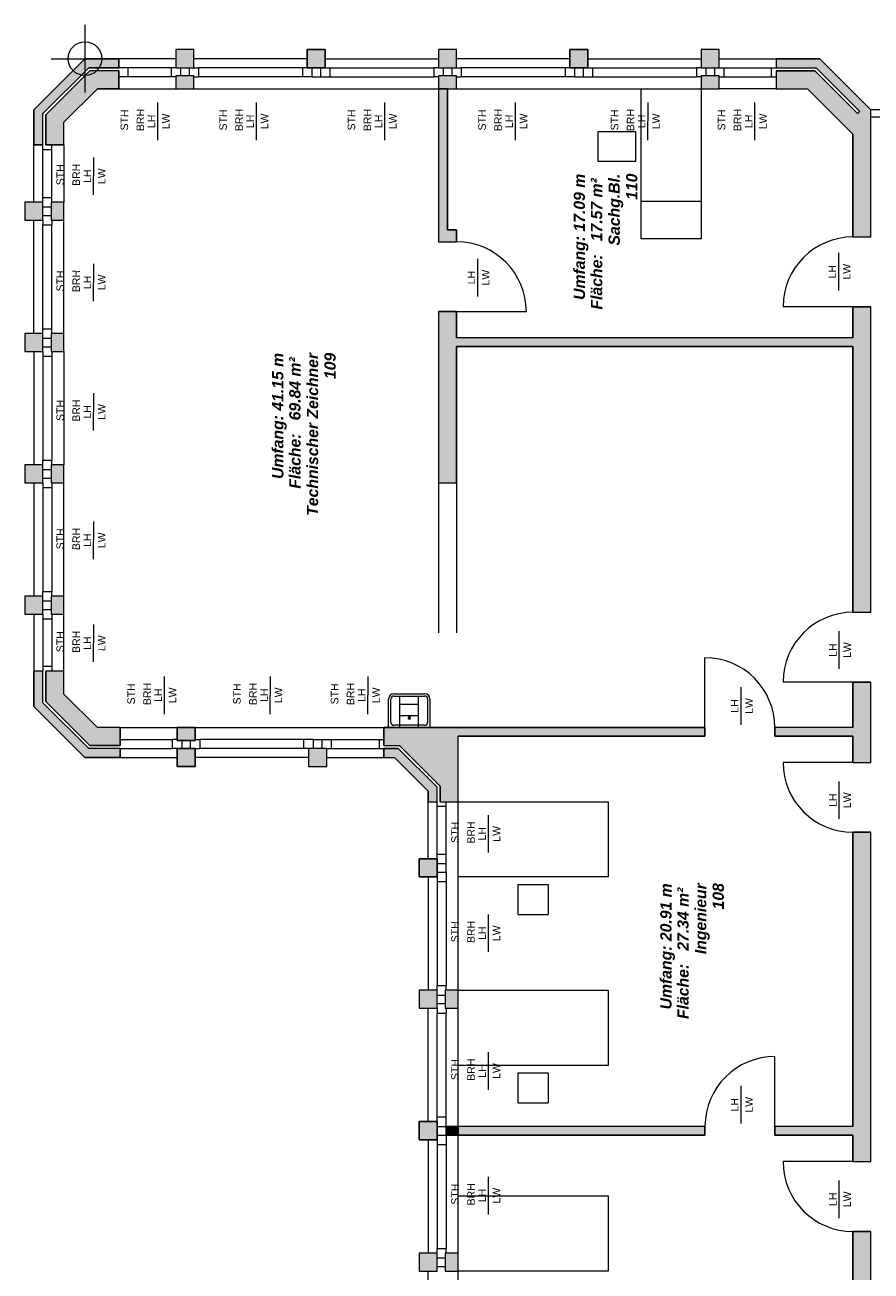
# Model space of a CAD drawing. Header units: metres. Extents: x -167 to 152, y -127 to 99.
# Tile 221 of 225: x 15 to 26, y 81 to 98. Entities that reach past the tile are written whole.
import ezdxf

# ---------------------------------------------------------------- set-up
doc = ezdxf.new("R2010")
doc.units = ezdxf.units.M
doc.linetypes.add('gestrichelt - 02', pattern=[4, 2, -2])
doc.layers.add('_OG 1 - B (3D)', color=7, linetype='Continuous', lineweight=9)
doc.layers.add('COE_Bestand-allg.', color=7, linetype='Continuous', lineweight=9)
doc.styles.add('Arial', font='arial.ttf')
doc.styles.add('Arial (bold italic)', font='arialbi.ttf')

# ---------------------------------------------------------------- blocks, each defined once
blk = doc.blocks.new('Group-17')
at = {"layer": 'COE_Bestand-allg.', "linetype": 'Continuous', "lineweight": 0, "transparency": 33554687}
for points in [[(17.135, 97.268), (17.135, 97.508), (16.895, 97.508), (16.895, 97.268)], [(18.885, 97.268), (18.885, 97.508), (18.645, 97.508), (18.645, 97.268)], [(20.635, 97.268), (20.635, 97.508), (20.395, 97.508), (20.395, 97.268)], [(22.385, 97.268), (22.385, 97.508), (22.145, 97.508), (22.145, 97.268)], [(24.135, 97.268), (24.135, 97.508), (23.895, 97.508), (23.895, 97.268)], [(15.735, 97.268), (16.135, 97.268), (16.135, 97.388), (15.685, 97.388), (15.005, 96.708), (15.005, 96.238), (15.125, 96.238), (15.125, 96.658)], [(26.155, 95.013), (26.155, 96.708), (25.475, 97.388), (24.895, 97.388), (24.895, 97.268), (25.425, 97.268), (26.005, 96.688), (25.977, 96.659), (25.409, 97.228), (24.895, 97.228), (24.895, 96.988), (25.309, 96.988), (25.915, 96.382), (25.915, 95.013)], [(15.851, 96.988), (16.135, 96.988), (16.135, 97.228), (15.751, 97.228), (15.165, 96.641), (15.165, 96.238), (15.405, 96.238), (15.405, 96.542)], [(17.135, 96.988), (17.135, 97.16), (16.895, 97.16), (16.895, 96.988)], [(20.635, 96.988), (20.635, 97.16), (20.395, 97.16), (20.395, 96.988)], [(24.135, 96.988), (24.135, 97.16), (23.895, 97.16), (23.895, 96.988)], [(20.635, 94.948), (20.635, 95.108), (20.515, 95.108), (20.515, 96.988), (20.395, 96.988), (20.395, 94.948)], [(15.125, 95.238), (15.125, 95.478), (14.885, 95.478), (14.885, 95.238)], [(15.405, 95.238), (15.405, 95.478), (15.233, 95.478), (15.233, 95.238)], [(20.635, 91.738), (20.635, 93.553), (25.915, 93.553), (25.915, 90.013), (26.155, 90.013), (26.155, 94.083), (25.915, 94.083), (25.915, 93.668), (20.635, 93.668), (20.635, 94.018), (20.395, 94.018), (20.395, 93.728), (20.395, 91.738)], [(15.125, 93.488), (15.125, 93.728), (14.885, 93.728), (14.885, 93.488)], [(15.405, 93.488), (15.405, 93.728), (15.233, 93.728), (15.233, 93.488)], [(15.125, 91.738), (15.125, 91.978), (14.885, 91.978), (14.885, 91.738)], [(15.405, 91.738), (15.405, 91.978), (15.233, 91.978), (15.233, 91.738)], [(15.125, 89.988), (15.125, 90.228), (14.885, 90.228), (14.885, 89.988)], [(15.405, 89.988), (15.405, 90.228), (15.233, 90.228), (15.233, 89.988)], [(16.155, 88.078), (16.155, 88.198), (15.735, 88.198), (15.125, 88.807), (15.125, 89.228), (15.005, 89.228), (15.005, 88.758), (15.685, 88.078)], [(16.155, 88.238), (16.155, 88.478), (15.851, 88.478), (15.405, 88.923), (15.405, 89.228), (15.165, 89.228), (15.165, 88.824), (15.751, 88.238)], [(26.155, 88.013), (26.155, 89.083), (25.915, 89.083), (25.915, 88.478), (24.875, 88.478), (24.875, 88.363), (25.915, 88.363), (25.915, 88.013)], [(17.155, 88.305), (17.155, 88.478), (16.915, 88.478), (16.915, 88.305)], [(20.655, 87.488), (20.655, 88.363), (23.945, 88.363), (23.945, 88.478), (19.665, 88.478), (19.665, 88.238), (19.876, 88.238), (20.415, 87.698), (20.415, 87.488)], [(17.155, 87.958), (17.155, 88.198), (16.915, 88.198), (16.915, 87.958)], [(18.905, 87.958), (18.905, 88.198), (18.665, 88.198), (18.665, 87.958)], [(20.255, 87.632), (20.255, 87.488), (20.375, 87.488), (20.375, 87.682), (19.859, 88.198), (19.665, 88.198), (19.665, 88.078), (19.809, 88.078)], [(26.155, 82.695), (26.155, 87.083), (25.915, 87.083), (25.915, 83.165), (24.875, 83.165), (24.875, 83.05), (25.915, 83.05), (25.915, 82.695)], [(20.375, 86.488), (20.375, 86.728), (20.135, 86.728), (20.135, 86.488)], [(20.375, 84.738), (20.375, 84.978), (20.135, 84.978), (20.135, 84.738)], [(20.655, 84.738), (20.655, 84.978), (20.483, 84.978), (20.483, 84.738)], [(20.375, 82.988), (20.375, 83.228), (20.135, 83.228), (20.135, 82.988)], [(20.655, 83.05), (20.655, 83.165), (20.495, 83.165), (20.495, 83.05)], [(23.945, 83.05), (23.945, 83.165), (20.655, 83.165), (20.655, 83.05)], [(26.155, 77.45), (26.155, 81.765), (25.915, 81.765), (25.915, 77.915), (24.875, 77.915), (24.875, 77.8), (25.915, 77.8), (25.915, 77.45)], [(20.375, 81.238), (20.375, 81.478), (20.135, 81.478), (20.135, 81.238)], [(20.655, 81.238), (20.655, 81.478), (20.483, 81.478), (20.483, 81.238)]]:
    blk.add_hatch(color=252, dxfattribs=at).paths.add_polyline_path(points)
at = {"layer": 'COE_Bestand-allg.', "color": 7, "linetype": 'Continuous', "lineweight": 9, "transparency": 33554687}
for p, q in [((15.685, 97.838), (15.685, 96.938)), ((15.685, 97.388), (15.005, 96.708)), ((15.235, 97.388), (16.135, 97.388)), ((16.135, 97.388), (15.685, 97.388)), ((16.895, 97.388), (16.135, 97.388)), ((16.135, 97.388), (16.135, 97.268)), ((18.645, 97.388), (17.135, 97.388)), ((18.885, 97.388), (20.395, 97.388)), ((22.145, 97.388), (20.635, 97.388)), ((22.385, 97.388), (23.895, 97.388)), ((24.135, 97.388), (24.895, 97.388)), ((24.895, 97.388), (25.475, 97.388)), ((24.895, 97.388), (24.895, 97.268)), ((25.475, 97.388), (26.155, 96.708)), ((15.735, 97.268), (15.125, 96.658)), ((15.751, 97.228), (15.165, 96.641)), ((16.135, 97.268), (15.735, 97.268)), ((16.135, 97.228), (15.751, 97.228)), ((16.26, 97.268), (16.135, 97.268)), ((16.135, 97.228), (16.135, 96.988)), ((16.26, 97.148), (16.135, 97.148)), ((16.832, 97.268), (16.26, 97.268)), ((16.26, 97.148), (16.26, 97.268)), ((16.832, 97.148), (16.26, 97.148)), ((16.895, 97.268), (16.832, 97.268)), ((16.832, 97.268), (16.832, 97.148)), ((16.895, 97.148), (16.832, 97.148)), ((16.958, 97.268), (16.958, 97.16)), ((17.073, 97.268), (17.073, 97.16)), ((17.135, 97.268), (17.198, 97.268)), ((17.135, 97.148), (17.198, 97.148)), ((18.582, 97.268), (17.198, 97.268)), ((17.198, 97.268), (17.198, 97.148)), ((18.582, 97.148), (17.198, 97.148)), ((18.645, 97.268), (18.582, 97.268)), ((18.582, 97.268), (18.582, 97.148)), ((18.708, 97.148), (18.582, 97.148)), ((18.708, 97.268), (18.708, 97.148)), ((18.708, 97.148), (18.823, 97.148)), ((18.823, 97.268), (18.823, 97.148)), ((18.823, 97.148), (18.948, 97.148)), ((18.885, 97.268), (18.948, 97.268)), ((18.948, 97.268), (20.332, 97.268)), ((18.948, 97.268), (18.948, 97.148)), ((18.948, 97.148), (20.332, 97.148)), ((20.395, 97.268), (20.332, 97.268)), ((20.332, 97.268), (20.332, 97.148)), ((20.395, 97.148), (20.332, 97.148)), ((20.458, 97.268), (20.458, 97.16)), ((20.573, 97.268), (20.573, 97.16)), ((20.635, 97.268), (20.698, 97.268)), ((20.635, 97.148), (20.698, 97.148)), ((22.082, 97.268), (20.698, 97.268)), ((20.698, 97.268), (20.698, 97.148)), ((22.082, 97.148), (20.698, 97.148)), ((22.145, 97.268), (22.082, 97.268)), ((22.082, 97.268), (22.082, 97.148)), ((22.208, 97.148), (22.082, 97.148)), ((22.208, 97.268), (22.208, 97.148)), ((22.208, 97.148), (22.323, 97.148)), ((22.323, 97.268), (22.323, 97.148)), ((22.323, 97.148), (22.448, 97.148)), ((22.385, 97.268), (22.448, 97.268)), ((22.448, 97.268), (23.832, 97.268)), ((22.448, 97.268), (22.448, 97.148)), ((22.448, 97.148), (23.832, 97.148)), ((23.895, 97.268), (23.832, 97.268)), ((23.832, 97.268), (23.832, 97.148)), ((23.895, 97.148), (23.832, 97.148)), ((23.958, 97.268), (23.958, 97.16)), ((24.073, 97.268), (24.073, 97.16)), ((24.135, 97.268), (24.198, 97.268)), ((24.135, 97.148), (24.198, 97.148)), ((24.198, 97.268), (24.895, 97.268)), ((24.198, 97.268), (24.198, 97.148)), ((24.198, 97.148), (24.895, 97.148)), ((24.833, 97.148), (24.833, 97.268)), ((24.895, 97.268), (25.425, 97.268)), ((24.895, 97.228), (25.409, 97.228)), ((24.895, 97.228), (24.895, 96.988)), ((25.409, 97.228), (25.977, 96.659)), ((25.425, 97.268), (26.005, 96.688)), ((15.851, 96.988), (15.405, 96.542)), ((16.135, 96.988), (15.851, 96.988)), ((16.135, 96.988), (16.895, 96.988)), ((17.135, 96.988), (20.395, 96.988)), ((20.395, 96.988), (20.395, 94.948)), ((20.515, 96.988), (20.515, 95.108)), ((20.635, 96.988), (23.895, 96.988)), ((24.895, 96.988), (24.135, 96.988)), ((24.895, 96.988), (25.309, 96.988)), ((25.309, 96.988), (25.915, 96.382)), ((16.654, 96.303), (16.656, 96.802)), ((17.969, 96.303), (17.971, 96.802)), ((19.679, 96.303), (19.681, 96.802)), ((21.419, 96.303), (21.421, 96.802)), ((23.184, 96.303), (23.186, 96.802)), ((24.609, 96.303), (24.611, 96.802)), ((15.005, 96.238), (15.005, 96.708)), ((15.125, 96.238), (15.125, 96.658)), ((15.165, 96.238), (15.165, 96.641)), ((26.005, 96.688), (25.977, 96.659)), ((28.16, 96.708), (26.155, 96.708)), ((26.155, 95.013), (26.155, 96.708)), ((15.405, 96.238), (15.405, 96.542)), ((28.16, 96.608), (26.155, 96.608)), ((25.915, 95.013), (25.915, 96.382)), ((15.005, 95.478), (15.005, 96.238)), ((15.125, 96.238), (15.005, 96.238)), ((15.125, 95.54), (15.125, 96.238)), ((15.245, 96.175), (15.125, 96.175)), ((15.405, 96.238), (15.165, 96.238)), ((15.245, 95.54), (15.245, 96.238)), ((15.405, 96.238), (15.405, 95.478)), ((15.799, 95.573), (15.801, 96.072)), ((15.125, 95.478), (15.125, 95.54)), ((15.125, 95.54), (15.245, 95.54)), ((15.245, 95.478), (15.245, 95.54)), ((23.095, 95.488), (23.895, 95.488)), ((15.125, 95.415), (15.233, 95.415)), ((15.125, 95.3), (15.233, 95.3)), ((15.005, 93.728), (15.005, 95.238)), ((15.125, 95.238), (15.125, 95.175)), ((15.125, 93.79), (15.125, 95.175)), ((15.125, 95.175), (15.245, 95.175)), ((15.245, 95.238), (15.245, 95.175)), ((15.245, 93.79), (15.245, 95.175)), ((15.405, 93.728), (15.405, 95.238)), ((20.515, 95.108), (20.635, 95.108)), ((20.635, 95.108), (20.635, 94.948)), ((25.915, 95.013), (26.155, 95.013)), ((20.395, 94.948), (20.635, 94.948)), ((25.726, 94.3), (25.726, 94.8)), ((15.799, 94.158), (15.801, 94.657)), ((20.917, 94.221), (20.917, 94.721)), ((20.395, 94.018), (20.395, 93.728)), ((20.395, 94.018), (20.635, 94.018)), ((20.635, 94.018), (21.565, 94.018)), ((20.635, 94.018), (20.635, 93.668)), ((25.915, 94.083), (24.985, 94.083)), ((25.915, 93.668), (25.915, 94.083)), ((25.915, 94.083), (26.155, 94.083)), ((26.155, 90.013), (26.155, 94.083)), ((15.125, 93.728), (15.125, 93.79)), ((15.125, 93.79), (15.245, 93.79)), ((15.245, 93.728), (15.245, 93.79)), ((15.125, 93.665), (15.233, 93.665)), ((20.395, 93.728), (20.395, 91.738)), ((25.915, 93.668), (20.635, 93.668)), ((15.005, 93.488), (15.005, 91.978)), ((15.125, 93.55), (15.233, 93.55)), ((15.125, 93.488), (15.125, 93.425)), ((15.245, 93.488), (15.245, 93.425)), ((15.405, 93.488), (15.405, 91.978)), ((20.635, 93.553), (20.635, 91.738)), ((25.915, 93.553), (20.635, 93.553)), ((25.915, 90.013), (25.915, 93.553)), ((15.125, 93.425), (15.125, 92.04)), ((15.125, 93.425), (15.245, 93.425)), ((15.245, 93.425), (15.245, 92.04)), ((15.799, 92.433), (15.801, 92.932)), ((15.125, 91.978), (15.125, 92.04)), ((15.125, 92.04), (15.245, 92.04)), ((15.245, 91.978), (15.245, 92.04)), ((15.125, 91.915), (15.233, 91.915)), ((15.125, 91.8), (15.233, 91.8)), ((15.005, 91.738), (15.005, 90.228)), ((15.125, 91.738), (15.125, 91.675)), ((15.125, 91.675), (15.125, 90.29)), ((15.125, 91.675), (15.245, 91.675)), ((15.245, 91.738), (15.245, 91.675)), ((15.245, 91.675), (15.245, 90.29)), ((15.405, 90.228), (15.405, 91.738)), ((20.395, 91.738), (20.635, 91.738)), ((15.799, 90.723), (15.801, 91.222)), ((15.125, 90.228), (15.125, 90.29)), ((15.125, 90.29), (15.245, 90.29)), ((15.125, 90.165), (15.233, 90.165)), ((15.245, 90.228), (15.245, 90.29)), ((15.005, 89.988), (15.005, 89.228)), ((15.125, 90.05), (15.233, 90.05)), ((15.125, 89.988), (15.125, 89.925)), ((15.245, 89.988), (15.245, 89.925)), ((15.405, 89.228), (15.405, 89.988)), ((25.915, 90.013), (26.155, 90.013)), ((15.125, 89.925), (15.125, 89.228)), ((15.125, 89.925), (15.245, 89.925)), ((15.245, 89.925), (15.245, 89.228)), ((15.799, 89.353), (15.801, 89.852)), ((25.733, 89.26), (25.733, 89.76)), ((23.945, 88.478), (23.945, 89.408)), ((15.005, 88.758), (15.005, 89.228)), ((15.125, 89.228), (15.005, 89.228)), ((15.245, 89.29), (15.125, 89.29)), ((15.125, 88.807), (15.125, 89.228)), ((15.165, 88.824), (15.165, 89.228)), ((15.405, 89.228), (15.165, 89.228)), ((15.405, 88.923), (15.405, 89.228)), ((16.744, 88.658), (16.746, 89.157)), ((18.154, 88.658), (18.156, 89.157)), ((19.454, 88.658), (19.456, 89.157)), ((24.425, 88.515), (24.425, 89.015)), ((25.915, 89.083), (24.985, 89.083)), ((25.915, 88.478), (25.915, 89.083)), ((25.915, 89.083), (26.155, 89.083)), ((26.155, 88.013), (26.155, 89.083)), ((15.165, 88.824), (15.751, 88.238)), ((15.405, 88.923), (15.851, 88.478)), ((19.73, 88.478), (19.73, 88.858)), ((19.76, 88.547), (19.76, 88.858)), ((19.8, 88.927), (20.21, 88.927)), ((19.8, 88.897), (20.21, 88.897)), ((19.88, 88.478), (19.88, 88.897)), ((20.13, 88.478), (20.13, 88.897)), ((20.25, 88.858), (20.25, 88.547)), ((20.28, 88.858), (20.28, 88.478)), ((15.005, 88.758), (15.685, 88.078)), ((15.125, 88.807), (15.735, 88.198)), ((19.88, 88.79), (20.13, 88.79)), ((20.21, 88.508), (19.8, 88.508)), ((19.88, 88.64), (20.13, 88.64)), ((19.984, 88.605), (20.026, 88.605)), ((20.005, 88.584), (20.005, 88.628)), ((20.005, 88.605), (20.005, 88.605)), ((16.155, 88.478), (15.851, 88.478)), ((16.155, 88.478), (16.915, 88.478)), ((16.155, 88.478), (16.155, 88.238)), ((16.155, 88.318), (16.852, 88.318)), ((16.915, 88.318), (16.852, 88.318)), ((16.852, 88.198), (16.852, 88.318)), ((17.155, 88.478), (19.665, 88.478)), ((17.155, 88.318), (17.218, 88.318)), ((18.602, 88.318), (17.218, 88.318)), ((17.218, 88.198), (17.218, 88.318)), ((18.728, 88.318), (18.602, 88.318)), ((18.602, 88.198), (18.602, 88.318)), ((18.728, 88.318), (18.843, 88.318)), ((18.728, 88.198), (18.728, 88.318)), ((18.843, 88.318), (18.968, 88.318)), ((18.843, 88.198), (18.843, 88.318)), ((18.968, 88.318), (19.665, 88.318)), ((18.968, 88.198), (18.968, 88.318)), ((19.603, 88.318), (19.603, 88.198)), ((19.665, 88.478), (23.945, 88.478)), ((19.665, 88.238), (19.665, 88.478)), ((20.28, 88.478), (19.73, 88.478)), ((23.945, 88.363), (20.655, 88.363)), ((20.655, 87.488), (20.655, 88.363)), ((23.945, 88.478), (23.945, 88.363)), ((24.875, 88.363), (24.875, 88.478)), ((25.915, 88.478), (24.875, 88.478)), ((25.915, 88.363), (24.875, 88.363)), ((25.915, 88.013), (25.915, 88.363)), ((16.155, 88.198), (15.735, 88.198)), ((16.155, 88.238), (15.751, 88.238)), ((16.155, 88.198), (16.852, 88.198)), ((16.155, 88.198), (16.155, 88.078)), ((16.915, 88.198), (16.852, 88.198)), ((16.978, 88.198), (16.978, 88.305)), ((17.093, 88.198), (17.093, 88.305)), ((17.155, 88.198), (17.218, 88.198)), ((18.602, 88.198), (17.218, 88.198)), ((18.665, 88.198), (18.602, 88.198)), ((18.905, 88.198), (18.968, 88.198)), ((18.968, 88.198), (19.665, 88.198)), ((19.665, 88.238), (19.876, 88.238)), ((19.665, 88.198), (19.859, 88.198)), ((19.665, 88.078), (19.665, 88.198)), ((19.859, 88.198), (20.375, 87.682)), ((19.876, 88.238), (20.415, 87.698)), ((16.155, 88.078), (15.685, 88.078)), ((16.155, 88.078), (16.915, 88.078)), ((18.665, 88.078), (17.155, 88.078)), ((18.905, 88.078), (19.665, 88.078)), ((19.665, 88.078), (19.809, 88.078)), ((19.809, 88.078), (20.255, 87.632)), ((25.915, 88.013), (24.985, 88.013)), ((25.915, 88.013), (26.155, 88.013)), ((20.375, 87.488), (20.375, 87.682)), ((20.415, 87.488), (20.415, 87.698)), ((25.733, 87.26), (25.733, 87.76)), ((20.255, 87.488), (20.255, 87.632)), ((20.255, 86.728), (20.255, 87.488)), ((20.255, 87.488), (20.375, 87.488)), ((20.375, 86.79), (20.375, 87.488)), ((20.415, 87.488), (20.655, 87.488)), ((20.495, 86.79), (20.495, 87.488)), ((20.655, 84.978), (20.655, 87.488)), ((20.495, 87.425), (20.375, 87.425)), ((21.059, 86.813), (21.061, 87.312)), ((25.915, 83.165), (25.915, 87.083)), ((25.915, 87.083), (26.155, 87.083)), ((26.155, 82.695), (26.155, 87.083)), ((20.375, 86.728), (20.375, 86.79)), ((20.375, 86.79), (20.495, 86.79)), ((20.375, 86.665), (20.495, 86.665)), ((20.495, 86.665), (20.495, 86.79)), ((20.495, 86.55), (20.495, 86.665)), ((20.255, 86.488), (20.255, 84.978)), ((20.375, 86.55), (20.495, 86.55)), ((20.375, 86.488), (20.375, 86.425)), ((20.495, 86.55), (20.495, 86.425)), ((20.375, 86.425), (20.375, 85.04)), ((20.375, 86.425), (20.495, 86.425)), ((20.495, 86.425), (20.495, 85.04)), ((21.455, 85.987), (21.455, 86.388)), ((21.455, 86.388), (21.855, 86.388)), ((21.855, 86.388), (21.855, 85.987)), ((21.059, 85.488), (21.061, 85.987)), ((21.455, 85.987), (21.855, 85.987)), ((20.375, 84.978), (20.375, 85.04)), ((20.375, 85.04), (20.495, 85.04)), ((20.495, 84.978), (20.495, 85.04)), ((20.375, 84.915), (20.483, 84.915)), ((20.255, 83.228), (20.255, 84.738)), ((20.375, 84.8), (20.483, 84.8)), ((20.375, 84.738), (20.375, 84.675)), ((20.375, 83.29), (20.375, 84.675)), ((20.375, 84.675), (20.495, 84.675)), ((20.495, 84.738), (20.495, 84.675)), ((20.495, 83.29), (20.495, 84.675)), ((20.655, 81.478), (20.655, 84.738)), ((21.059, 83.653), (21.061, 84.152)), ((24.875, 83.165), (24.875, 84.095)), ((21.455, 83.478), (21.455, 83.878)), ((21.455, 83.878), (21.855, 83.878)), ((21.855, 83.878), (21.855, 83.478)), ((24.425, 83.203), (24.425, 83.703)), ((21.455, 83.478), (21.855, 83.478)), ((20.375, 83.228), (20.375, 83.29)), ((20.375, 83.29), (20.495, 83.29)), ((20.495, 83.165), (20.495, 83.29)), ((20.375, 83.165), (20.495, 83.165)), ((20.375, 83.05), (20.495, 83.05)), ((23.945, 83.165), (20.495, 83.165)), ((20.495, 83.05), (20.495, 83.165)), ((23.945, 83.05), (20.495, 83.05)), ((20.495, 83.05), (20.495, 82.925)), ((23.945, 83.165), (23.945, 83.05)), ((24.875, 83.05), (24.875, 83.165)), ((25.915, 83.165), (24.875, 83.165)), ((25.915, 83.05), (24.875, 83.05)), ((25.915, 82.695), (25.915, 83.05)), ((20.255, 82.988), (20.255, 81.478)), ((20.375, 82.988), (20.375, 82.925)), ((20.375, 82.925), (20.375, 81.54)), ((20.375, 82.925), (20.495, 82.925)), ((20.495, 82.925), (20.495, 81.54)), ((25.915, 82.695), (24.985, 82.695)), ((25.915, 82.695), (26.155, 82.695)), ((21.059, 81.993), (21.061, 82.492)), ((25.733, 81.943), (25.733, 82.443)), ((25.915, 77.915), (25.915, 81.765)), ((25.915, 81.765), (26.155, 81.765)), ((26.155, 77.45), (26.155, 81.765)), ((20.375, 81.478), (20.375, 81.54)), ((20.375, 81.54), (20.495, 81.54)), ((20.495, 81.478), (20.495, 81.54)), ((20.375, 81.415), (20.483, 81.415)), ((20.255, 79.728), (20.255, 81.238)), ((20.375, 81.3), (20.483, 81.3)), ((20.655, 77.978), (20.655, 81.238))]:
    blk.add_line(p, q, dxfattribs=at)
at = {"layer": 'COE_Bestand-allg.', "color": 7, "linetype": 'gestrichelt - 02', "lineweight": 9, "transparency": 33554687}
for p, q in [((20.395, 91.738), (20.395, 88.478)), ((20.635, 91.738), (20.635, 88.478))]:
    blk.add_line(p, q, dxfattribs=at)
at = {"layer": 'COE_Bestand-allg.', "color": 7, "linetype": 'Continuous', "lineweight": 9, "transparency": 33554687, "flags": 128}
for points in [[(17.135, 97.268), (17.135, 97.508), (16.895, 97.508), (16.895, 97.268)], [(16.895, 97.268), (17.135, 97.268), (17.135, 97.508), (16.895, 97.508)], [(18.885, 97.268), (18.885, 97.508), (18.645, 97.508), (18.645, 97.268)], [(18.885, 97.268), (18.645, 97.268), (18.645, 97.508), (18.885, 97.508)], [(20.635, 97.268), (20.635, 97.508), (20.395, 97.508), (20.395, 97.268)], [(20.395, 97.268), (20.635, 97.268), (20.635, 97.508), (20.395, 97.508)], [(22.385, 97.268), (22.385, 97.508), (22.145, 97.508), (22.145, 97.268)], [(22.385, 97.268), (22.145, 97.268), (22.145, 97.508), (22.385, 97.508)], [(24.135, 97.268), (24.135, 97.508), (23.895, 97.508), (23.895, 97.268)], [(23.895, 97.268), (24.135, 97.268), (24.135, 97.508), (23.895, 97.508)], [(15.735, 97.268), (16.135, 97.268), (16.135, 97.388), (15.685, 97.388), (15.005, 96.708), (15.005, 96.238), (15.125, 96.238), (15.125, 96.658)], [(26.155, 95.013), (26.155, 96.708), (25.475, 97.388), (24.895, 97.388), (24.895, 97.268), (25.425, 97.268), (26.005, 96.688), (25.977, 96.659), (25.409, 97.228), (24.895, 97.228), (24.895, 96.988), (25.309, 96.988), (25.915, 96.382), (25.915, 95.013)], [(15.851, 96.988), (16.135, 96.988), (16.135, 97.228), (15.751, 97.228), (15.165, 96.641), (15.165, 96.238), (15.405, 96.238), (15.405, 96.542)], [(17.135, 96.988), (17.135, 97.16), (16.895, 97.16), (16.895, 96.988)], [(16.895, 96.988), (17.135, 96.988), (17.135, 97.16), (16.895, 97.16)], [(20.635, 96.988), (20.635, 97.16), (20.395, 97.16), (20.395, 96.988)], [(20.395, 96.988), (20.635, 96.988), (20.635, 97.16), (20.395, 97.16)], [(24.135, 96.988), (24.135, 97.16), (23.895, 97.16), (23.895, 96.988)], [(23.895, 96.988), (24.135, 96.988), (24.135, 97.16), (23.895, 97.16)], [(20.635, 94.948), (20.635, 95.108), (20.515, 95.108), (20.515, 96.988), (20.395, 96.988), (20.395, 94.948)], [(23.095, 96.988), (23.895, 96.988), (23.895, 94.988), (23.095, 94.988)], [(15.125, 95.238), (15.125, 95.478), (14.885, 95.478), (14.885, 95.238)], [(15.125, 95.238), (15.125, 95.478), (14.885, 95.478), (14.885, 95.238)], [(15.405, 95.238), (15.405, 95.478), (15.233, 95.478), (15.233, 95.238)], [(15.405, 95.238), (15.405, 95.478), (15.233, 95.478), (15.233, 95.238)], [(20.635, 91.738), (20.635, 93.553), (25.915, 93.553), (25.915, 90.013), (26.155, 90.013), (26.155, 94.083), (25.915, 94.083), (25.915, 93.668), (20.635, 93.668), (20.635, 94.018), (20.395, 94.018), (20.395, 93.728), (20.395, 91.738)], [(15.125, 93.488), (15.125, 93.728), (14.885, 93.728), (14.885, 93.488)], [(15.125, 93.488), (15.125, 93.728), (14.885, 93.728), (14.885, 93.488)], [(15.405, 93.488), (15.405, 93.728), (15.233, 93.728), (15.233, 93.488)], [(15.405, 93.488), (15.405, 93.728), (15.233, 93.728), (15.233, 93.488)], [(15.125, 91.738), (15.125, 91.978), (14.885, 91.978), (14.885, 91.738)], [(15.125, 91.738), (15.125, 91.978), (14.885, 91.978), (14.885, 91.738)], [(15.405, 91.738), (15.405, 91.978), (15.233, 91.978), (15.233, 91.738)], [(15.405, 91.738), (15.405, 91.978), (15.233, 91.978), (15.233, 91.738)], [(15.125, 89.988), (15.125, 90.228), (14.885, 90.228), (14.885, 89.988)], [(15.125, 89.988), (15.125, 90.228), (14.885, 90.228), (14.885, 89.988)], [(15.405, 89.988), (15.405, 90.228), (15.233, 90.228), (15.233, 89.988)], [(15.405, 89.988), (15.405, 90.228), (15.233, 90.228), (15.233, 89.988)], [(16.155, 88.078), (16.155, 88.198), (15.735, 88.198), (15.125, 88.807), (15.125, 89.228), (15.005, 89.228), (15.005, 88.758), (15.685, 88.078)], [(16.155, 88.238), (16.155, 88.478), (15.851, 88.478), (15.405, 88.923), (15.405, 89.228), (15.165, 89.228), (15.165, 88.824), (15.751, 88.238)], [(26.155, 88.013), (26.155, 89.083), (25.915, 89.083), (25.915, 88.478), (24.875, 88.478), (24.875, 88.363), (25.915, 88.363), (25.915, 88.013)], [(17.155, 88.305), (17.155, 88.478), (16.915, 88.478), (16.915, 88.305)], [(16.915, 88.478), (17.155, 88.478), (17.155, 88.305), (16.915, 88.305)], [(20.655, 87.488), (20.655, 88.363), (23.945, 88.363), (23.945, 88.478), (19.665, 88.478), (19.665, 88.238), (19.876, 88.238), (20.415, 87.698), (20.415, 87.488)], [(17.155, 87.958), (17.155, 88.198), (16.915, 88.198), (16.915, 87.958)], [(16.915, 88.198), (17.155, 88.198), (17.155, 87.958), (16.915, 87.958)], [(18.905, 87.958), (18.905, 88.198), (18.665, 88.198), (18.665, 87.958)], [(18.905, 88.198), (18.665, 88.198), (18.665, 87.958), (18.905, 87.958)], [(20.255, 87.632), (20.255, 87.488), (20.375, 87.488), (20.375, 87.682), (19.859, 88.198), (19.665, 88.198), (19.665, 88.078), (19.809, 88.078)], [(20.655, 86.488), (20.655, 87.488), (22.655, 87.488), (22.655, 86.488)], [(26.155, 82.695), (26.155, 87.083), (25.915, 87.083), (25.915, 83.165), (24.875, 83.165), (24.875, 83.05), (25.915, 83.05), (25.915, 82.695)], [(20.375, 86.488), (20.375, 86.728), (20.135, 86.728), (20.135, 86.488)], [(20.375, 86.728), (20.375, 86.488), (20.135, 86.488), (20.135, 86.728)], [(20.375, 84.738), (20.375, 84.978), (20.135, 84.978), (20.135, 84.738)], [(20.375, 84.738), (20.375, 84.978), (20.135, 84.978), (20.135, 84.738)], [(20.655, 84.738), (20.655, 84.978), (20.483, 84.978), (20.483, 84.738)], [(20.655, 84.738), (20.655, 84.978), (20.483, 84.978), (20.483, 84.738)], [(20.655, 83.978), (20.655, 84.978), (22.655, 84.978), (22.655, 83.978)], [(20.375, 82.988), (20.375, 83.228), (20.135, 83.228), (20.135, 82.988)], [(20.375, 83.228), (20.375, 82.988), (20.135, 82.988), (20.135, 83.228)], [(20.655, 83.05), (20.655, 83.165), (20.495, 83.165), (20.495, 83.05)], [(23.945, 83.05), (23.945, 83.165), (20.655, 83.165), (20.655, 83.05)], [(20.655, 81.238), (20.655, 82.238), (22.655, 82.238), (22.655, 81.238)], [(26.155, 77.45), (26.155, 81.765), (25.915, 81.765), (25.915, 77.915), (24.875, 77.915), (24.875, 77.8), (25.915, 77.8), (25.915, 77.45)], [(20.375, 81.238), (20.375, 81.478), (20.135, 81.478), (20.135, 81.238)], [(20.375, 81.238), (20.375, 81.478), (20.135, 81.478), (20.135, 81.238)], [(20.655, 81.238), (20.655, 81.478), (20.483, 81.478), (20.483, 81.238)], [(20.655, 81.238), (20.655, 81.478), (20.483, 81.478), (20.483, 81.238)]]:
    blk.add_lwpolyline(points, close=True, dxfattribs=at)
blk.add_lwpolyline([(22.52, 96.418), (23.02, 96.418), (23.02, 96.018), (22.52, 96.018), (22.52, 96.418)], dxfattribs=at)
at = {"layer": 'COE_Bestand-allg.', "color": 7, "linetype": 'Continuous', "lineweight": 9, "transparency": 33554687}
blk.add_circle((15.685, 97.388), 0.225, dxfattribs=at)
for centre, radius, start, end in [((25.915, 94.083), 0.93, 90, 180), ((20.635, 94.018), 0.93, 0, 90), ((25.915, 89.083), 0.93, 90, 180), ((23.945, 88.478), 0.93, 0, 90), ((19.8, 88.858), 0.07, 89.9836, 179.9754), ((19.8, 88.858), 0.04, 89.9714, 179.957), ((20.21, 88.858), 0.07, 0.0246, 89.9836), ((20.21, 88.858), 0.04, 0.043, 89.9714), ((19.8, 88.547), 0.04, 179.957, 270.0287), ((20.005, 88.605), 0.0145, 0, 180), ((20.005, 88.605), 0.0145, 180, 0), ((20.005, 88.605), 0.0102, 0, 180), ((20.005, 88.605), 0.0102, 180, 0), ((20.21, 88.547), 0.04, 270.0287, 0.043), ((25.915, 88.013), 0.93, 180, 270), ((24.875, 83.165), 0.93, 90, 180), ((25.915, 82.695), 0.93, 180, 270)]:
    blk.add_arc(centre, radius, start, end, dxfattribs=at)
at = {"layer": 'COE_Bestand-allg.', "color": 7, "transparency": 33554687, "line_spacing_factor": 0.25}
for s, insert, char_height, attachment_point, rotation, style in [('STH', (16.16, 96.572), 0.1002, 2, 89.6286, 'Arial'), ('BRH', (16.473, 96.57), 0.1002, 8, 89.6286, 'Arial'), ('LH', (16.521, 96.553), 0.1002, 2, 89.8159, 'Arial'), ('LW', (16.812, 96.552), 0.1002, 8, 89.8159, 'Arial'), ('STH', (17.475, 96.572), 0.1002, 2, 89.6286, 'Arial'), ('BRH', (17.788, 96.57), 0.1002, 8, 89.6286, 'Arial'), ('LH', (17.836, 96.553), 0.1002, 2, 89.8159, 'Arial'), ('LW', (18.127, 96.552), 0.1002, 8, 89.8159, 'Arial'), ('STH', (19.185, 96.572), 0.1002, 2, 89.6286, 'Arial'), ('BRH', (19.498, 96.57), 0.1002, 8, 89.6286, 'Arial'), ('LH', (19.546, 96.553), 0.1002, 2, 89.8159, 'Arial'), ('LW', (19.837, 96.552), 0.1002, 8, 89.8159, 'Arial'), ('STH', (20.925, 96.572), 0.1002, 2, 89.6286, 'Arial'), ('BRH', (21.238, 96.57), 0.1002, 8, 89.6286, 'Arial'), ('LH', (21.286, 96.553), 0.1002, 2, 89.8159, 'Arial'), ('LW', (21.577, 96.552), 0.1002, 8, 89.8159, 'Arial'), ('STH', (22.69, 96.572), 0.1002, 2, 89.6286, 'Arial'), ('BRH', (23.003, 96.57), 0.1002, 8, 89.6286, 'Arial'), ('LH', (23.051, 96.553), 0.1002, 2, 89.8159, 'Arial'), ('LW', (23.342, 96.552), 0.1002, 8, 89.8159, 'Arial'), ('STH', (24.115, 96.572), 0.1002, 2, 89.6286, 'Arial'), ('BRH', (24.428, 96.57), 0.1002, 8, 89.6286, 'Arial'), ('LH', (24.476, 96.553), 0.1002, 2, 89.8159, 'Arial'), ('LW', (24.767, 96.552), 0.1002, 8, 89.8159, 'Arial'), ('STH', (15.305, 95.842), 0.1002, 2, 89.6286, 'Arial'), ('BRH', (15.618, 95.84), 0.1002, 8, 89.6286, 'Arial'), ('LH', (15.666, 95.823), 0.1002, 2, 89.8159, 'Arial'), ('LW', (15.957, 95.822), 0.1002, 8, 89.8159, 'Arial'), ('110', (22.894, 95.507), 0.1503, 1, 90, 'Arial (bold italic)'), ('Umfang: 17.09 m', (22.196, 94.175), 0.15027, 1, 90, 'Arial (bold italic)'), ('Fläche:   17.57 m² ', (22.425, 94.046), 0.15027, 1, 90, 'Arial (bold italic)'), ('Sachg.Bl.', (22.66, 94.899), 0.1503, 1, 90, 'Arial (bold italic)'), ('LH', (25.592, 94.55), 0.1002, 2, 90, 'Arial'), ('LW', (25.883, 94.55), 0.1002, 8, 90, 'Arial'), ('STH', (15.305, 94.427), 0.1002, 2, 89.6286, 'Arial'), ('BRH', (15.618, 94.425), 0.1002, 8, 89.6286, 'Arial'), ('LH', (15.666, 94.408), 0.1002, 2, 89.8159, 'Arial'), ('LW', (15.957, 94.407), 0.1002, 8, 89.8159, 'Arial'), ('LH', (20.782, 94.471), 0.1002, 2, 90, 'Arial'), ('LW', (21.074, 94.471), 0.1002, 8, 90, 'Arial'), ('Umfang: 41.15 m', (18.178, 91.789), 0.15027, 1, 90, 'Arial (bold italic)'), ('Fläche:   69.84 m² ', (18.406, 91.66), 0.15027, 1, 90, 'Arial (bold italic)'), ('Technischer Zeichner', (18.641, 91.298), 0.15027, 1, 90, 'Arial (bold italic)'), ('109', (18.875, 93.12), 0.1503, 1, 90, 'Arial (bold italic)'), ('STH', (15.305, 92.702), 0.1002, 2, 89.6286, 'Arial'), ('BRH', (15.618, 92.7), 0.1002, 8, 89.6286, 'Arial'), ('LH', (15.666, 92.683), 0.1002, 2, 89.8159, 'Arial'), ('LW', (15.957, 92.682), 0.1002, 8, 89.8159, 'Arial'), ('STH', (15.305, 90.992), 0.1002, 2, 89.6286, 'Arial'), ('BRH', (15.618, 90.99), 0.1002, 8, 89.6286, 'Arial'), ('LH', (15.666, 90.973), 0.1002, 2, 89.8159, 'Arial'), ('LW', (15.957, 90.972), 0.1002, 8, 89.8159, 'Arial'), ('STH', (15.305, 89.622), 0.1002, 2, 89.6286, 'Arial'), ('BRH', (15.618, 89.62), 0.1002, 8, 89.6286, 'Arial'), ('LH', (15.666, 89.603), 0.1002, 2, 89.8159, 'Arial'), ('LW', (15.957, 89.602), 0.1002, 8, 89.8159, 'Arial'), ('LH', (25.599, 89.51), 0.1002, 2, 90, 'Arial'), ('LW', (25.89, 89.51), 0.1002, 8, 90, 'Arial'), ('STH', (16.25, 88.927), 0.1002, 2, 89.6286, 'Arial'), ('BRH', (16.563, 88.925), 0.1002, 8, 89.6286, 'Arial'), ('LH', (16.611, 88.908), 0.1002, 2, 89.8159, 'Arial'), ('LW', (16.902, 88.907), 0.1002, 8, 89.8159, 'Arial'), ('STH', (17.66, 88.927), 0.1002, 2, 89.6286, 'Arial'), ('BRH', (17.973, 88.925), 0.1002, 8, 89.6286, 'Arial'), ('LH', (18.021, 88.908), 0.1002, 2, 89.8159, 'Arial'), ('LW', (18.312, 88.907), 0.1002, 8, 89.8159, 'Arial'), ('STH', (18.96, 88.927), 0.1002, 2, 89.6286, 'Arial'), ('BRH', (19.273, 88.925), 0.1002, 8, 89.6286, 'Arial'), ('LH', (19.321, 88.908), 0.1002, 2, 89.8159, 'Arial'), ('LW', (19.612, 88.907), 0.1002, 8, 89.8159, 'Arial'), ('LH', (24.291, 88.765), 0.1002, 2, 90, 'Arial'), ('LW', (24.582, 88.765), 0.1002, 8, 90, 'Arial'), ('LH', (25.599, 87.51), 0.1002, 2, 90, 'Arial'), ('LW', (25.89, 87.51), 0.1002, 8, 90, 'Arial'), ('STH', (20.565, 87.082), 0.1002, 2, 89.6286, 'Arial'), ('BRH', (20.878, 87.08), 0.1002, 8, 89.6286, 'Arial'), ('LW', (21.217, 87.062), 0.1002, 8, 89.8159, 'Arial'), ('LH', (20.926, 87.063), 0.1002, 2, 89.8159, 'Arial'), ('Ingenieur', (23.812, 85.459), 0.1503, 1, 90, 'Arial (bold italic)'), ('108', (24.046, 86.055), 0.1503, 1, 90, 'Arial (bold italic)'), ('Umfang: 20.91 m', (23.349, 84.723), 0.15027, 1, 90, 'Arial (bold italic)'), ('Fläche:   27.34 m² ', (23.577, 84.595), 0.15027, 1, 90, 'Arial (bold italic)'), ('STH', (20.565, 85.757), 0.1002, 2, 89.6286, 'Arial'), ('BRH', (20.878, 85.755), 0.1002, 8, 89.6286, 'Arial'), ('LW', (21.217, 85.737), 0.1002, 8, 89.8159, 'Arial'), ('LH', (20.926, 85.738), 0.1002, 2, 89.8159, 'Arial'), ('STH', (20.565, 83.922), 0.1002, 2, 89.6286, 'Arial'), ('BRH', (20.878, 83.92), 0.1002, 8, 89.6286, 'Arial'), ('LH', (20.926, 83.903), 0.1002, 2, 89.8159, 'Arial'), ('LW', (21.217, 83.902), 0.1002, 8, 89.8159, 'Arial'), ('LH', (24.291, 83.453), 0.1002, 2, 90, 'Arial'), ('LW', (24.582, 83.453), 0.1002, 8, 90, 'Arial'), ('STH', (20.565, 82.262), 0.1002, 2, 89.6286, 'Arial'), ('BRH', (20.878, 82.26), 0.1002, 8, 89.6286, 'Arial'), ('LH', (20.926, 82.243), 0.1002, 2, 89.8159, 'Arial'), ('LW', (21.217, 82.242), 0.1002, 8, 89.8159, 'Arial'), ('LH', (25.599, 82.193), 0.1002, 2, 90, 'Arial'), ('LW', (25.89, 82.193), 0.1002, 8, 90, 'Arial')]:
    blk.add_mtext(s, dxfattribs=dict(at, insert=insert, char_height=char_height, attachment_point=attachment_point, rotation=rotation, style=style))
blk = doc.blocks.new('OG 1 - B (3D)')
at = {"layer": 'COE_Bestand-allg.', "color": 7, "transparency": 33554687}
blk.add_blockref('Group-17', (0, 0), dxfattribs=at)

msp = doc.modelspace()

# ---------------------------------------------------------------- block references
at = {"layer": '_OG 1 - B (3D)'}
msp.add_blockref('OG 1 - B (3D)', (0, 0), dxfattribs=at)

doc.saveas('drawing.dxf')
